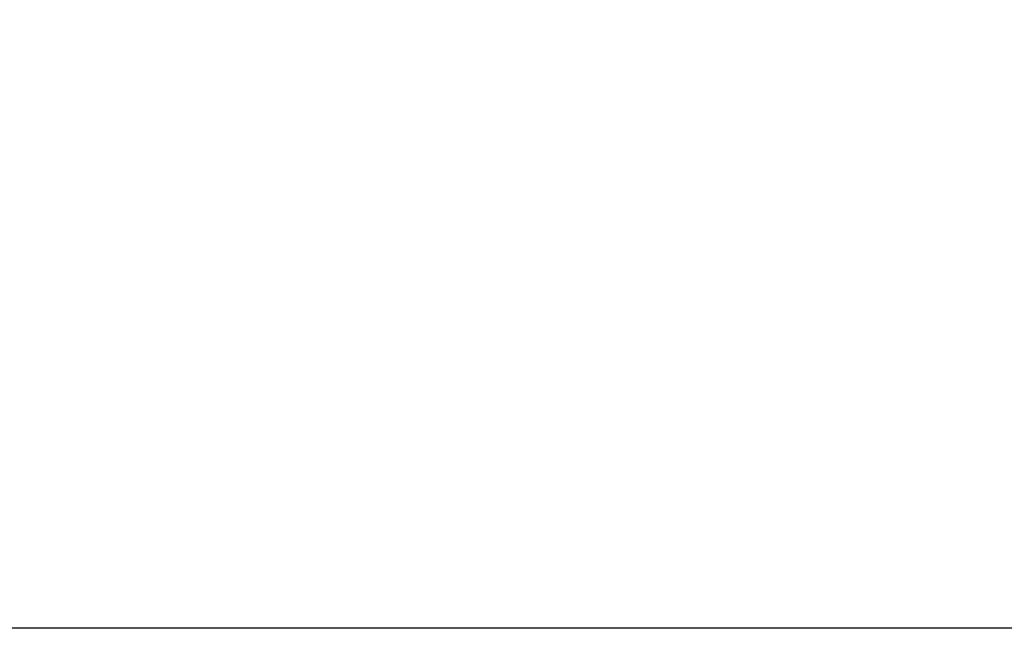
# Model space of a CAD drawing. Header units: metres. Extents: x 719936 to 720643, y 9143565 to 9144018.
# Tile 13 of 56: x 720536 to 720546, y 9143866 to 9143872. Entities that reach past the tile are written whole.
import ezdxf

# ---------------------------------------------------------------- set-up
doc = ezdxf.new("R2010")
doc.units = ezdxf.units.M
doc.layers.add('_ESTRUCTURA', color=1, linetype='Continuous')

msp = doc.modelspace()

# ---------------------------------------------------------------- linework, layer by layer
at = {"layer": '_ESTRUCTURA'}
msp.add_lwpolyline([(720481.8723818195, 9143889.915833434), (720562.9996637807, 9143889.915833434), (720562.9996637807, 9143866.175461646), (720481.8723818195, 9143866.175461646)], close=True, dxfattribs=at)

doc.saveas('drawing.dxf')
